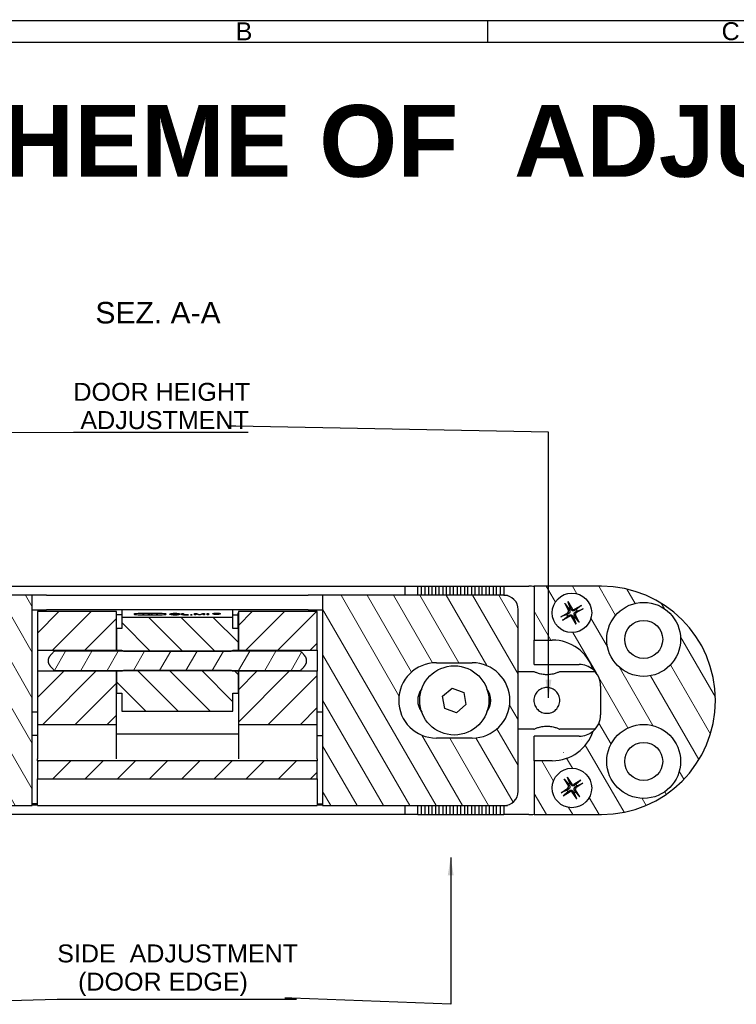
# Model space of a CAD drawing. Header units: millimetres. Extents: x 5 to 415, y 4 to 292.
# Tile 3 of 5: x 78 to 178, y 155 to 292. Entities that reach past the tile are written whole.
import ezdxf

# ---------------------------------------------------------------- set-up
doc = ezdxf.new("R2010")
doc.units = ezdxf.units.MM
for name, color, linetype, lineweight in [('Bordo (ISO)', 7, 'Continuous', 25), ('Simbolo (ISO)', 7, 'Continuous', 25), ('Tratteggio (ISO)', 7, 'Continuous', 15), ('Visibile (ISO)', 7, 'Continuous', 25)]:
    doc.layers.add(name, color=color, linetype=linetype, lineweight=lineweight)
doc.styles.add('Etichetta testo (ISO)', font='ARIAL.TTF')
doc.styles.add('Miglioranzo', font='ARIAL.TTF')
doc.dimstyles.new('Default - Metodo 1b (ISO)$7', dxfattribs={"dimtxt": 2.5, "dimasz": 2.5, "dimexe": 3.175, "dimexo": 0, "dimgap": 0.762, "dimtad": 1, "dimtoh": 1, "dimrnd": 1e-08, "dimtxsty": 'Miglioranzo', "dimcen": 0.09, "dimdle": 10, "dimclrd": 256, "dimclre": 256, "dimclrt": 256, "dimazin": 2, "dimtfac": 1.4, "dimtmove": 0, "dimatfit": 3, "dimfxl": 1, "dimtolj": 1, "dimlwd": -1, "dimlwe": -1, "dimarcsym": 0})

# ---------------------------------------------------------------- blocks, each defined once
blk = doc.blocks.new('Bordi Bordo A3')
at = {"layer": 'Bordo (ISO)'}
for p, q in [((8, 292), (415, 292)), ((143.67, 292), (143.67, 289)), ((5, 289), (415, 289))]:
    blk.add_line(p, q, dxfattribs=at)
at = {"layer": 'Bordo (ISO)', "char_height": 2.5, "width": 6.0822, "attachment_point": 5, "style": 'Miglioranzo'}
for s, insert in [('\\fArial|b0|i0;B', (109.75, 290.5)), ('C', (177.58, 290.5))]:
    blk.add_mtext(s, dxfattribs=dict(at, insert=insert))

msp = doc.modelspace()

# ---------------------------------------------------------------- hatches: boundary and pattern name
at = {"layer": 'Tratteggio (ISO)'}
h = msp.add_hatch(dxfattribs=at)
h.set_pattern_fill('ANSI31', color=256, scale=25.4, angle=75.0002, style=0)
h.set_pattern_definition([(120.0002, (0, 0), (-2.749626, -1.58751), [])])
edge = h.paths.add_edge_path()
edge.add_line((48.26, 205.7), (50.76, 205.7))
edge.add_line((50.76, 205.7), (50.76, 213.2))
edge.add_line((50.76, 213.2), (41.36, 213.2))
edge.add_ellipse((41.36, 197.3), major_axis=(0, 15.9), ratio=1, start_angle=0, end_angle=180)
edge.add_line((41.36, 181.4), (50.76, 181.4))
edge.add_line((50.76, 181.4), (50.76, 188.9))
edge.add_line((50.76, 188.9), (48.26, 188.9))
edge.add_ellipse((48.26, 194.9), major_axis=(0, -6), ratio=1, start_angle=288.2831, end_angle=360, ccw=False)
edge.add_ellipse((44.51, 195.3), major_axis=(-1.95, -2.28), ratio=1, start_angle=310.469, end_angle=360, ccw=False)
edge.add_line((41.51, 195.3), (41.51, 199.3))
edge.add_ellipse((44.51, 199.3), major_axis=(-3, 0), ratio=1, start_angle=310.469, end_angle=360, ccw=False)
edge.add_ellipse((48.26, 199.7), major_axis=(-5.7, 1.88), ratio=1, start_angle=288.2831, end_angle=360, ccw=False)
edge = h.paths.add_edge_path(flags=0)
edge.add_ellipse((35.51, 188.8), major_axis=(5.15, 0), ratio=1, start_angle=0, end_angle=360)
edge = h.paths.add_edge_path(flags=0)
edge.add_ellipse((35.51, 205.8), major_axis=(5.15, 0), ratio=1, start_angle=0, end_angle=360)
edge = h.paths.add_edge_path(flags=0)
edge.add_ellipse((45.51, 209.5), major_axis=(1.63, -2.21), ratio=1, start_angle=0, end_angle=360)
edge = h.paths.add_edge_path(flags=0)
edge.add_ellipse((45.51, 185.1), major_axis=(0, -2.75), ratio=1, start_angle=0, end_angle=360)
edge = h.paths.add_edge_path()
edge.add_line((152.71, 188.9), (150.21, 188.9))
edge.add_line((150.21, 188.9), (150.21, 181.4))
edge.add_line((150.21, 181.4), (159.56, 181.4))
edge.add_ellipse((159.56, 197.3), major_axis=(0, -15.9), ratio=1, start_angle=0, end_angle=180)
edge.add_line((159.56, 213.2), (150.21, 213.2))
edge.add_line((150.21, 213.2), (150.21, 205.7))
edge.add_line((150.21, 205.7), (152.71, 205.7))
edge.add_ellipse((152.71, 199.7), major_axis=(0, 6), ratio=1, start_angle=288.2831, end_angle=360, ccw=False)
edge.add_ellipse((156.46, 199.3), major_axis=(1.95, 2.28), ratio=1, start_angle=310.469, end_angle=360, ccw=False)
edge.add_line((159.46, 199.3), (159.46, 195.3))
edge.add_ellipse((156.46, 195.3), major_axis=(3, 0), ratio=1, start_angle=310.469, end_angle=360, ccw=False)
edge.add_ellipse((152.71, 194.9), major_axis=(5.7, -1.88), ratio=1, start_angle=288.2831, end_angle=360, ccw=False)
edge = h.paths.add_edge_path(flags=0)
edge.add_ellipse((165.46, 205.8), major_axis=(5.15, 0), ratio=1, start_angle=0, end_angle=360)
edge = h.paths.add_edge_path(flags=0)
edge.add_ellipse((165.46, 188.8), major_axis=(5.15, 0), ratio=1, start_angle=0, end_angle=360)
edge = h.paths.add_edge_path(flags=0)
edge.add_ellipse((155.46, 185.1), major_axis=(1.49, -2.31), ratio=1, start_angle=0, end_angle=360)
edge = h.paths.add_edge_path(flags=0)
edge.add_ellipse((155.46, 209.5), major_axis=(1.32, -2.41), ratio=1, start_angle=0, end_angle=360)
edge = h.paths.add_edge_path()
edge.add_line((120.71, 211.95), (120.71, 182.65))
edge.add_line((120.71, 182.65), (145.96, 182.65))
edge.add_ellipse((145.96, 184.65), major_axis=(0, -2), ratio=1, start_angle=0, end_angle=90)
edge.add_line((147.96, 184.65), (147.96, 209.95))
edge.add_ellipse((145.96, 209.95), major_axis=(2, 0), ratio=1, start_angle=0, end_angle=90)
edge.add_line((145.96, 211.95), (120.71, 211.95))
edge = h.paths.add_edge_path(flags=0)
edge.add_ellipse((141.56, 197.3), major_axis=(0, 5.25), ratio=1, start_angle=180, end_angle=360)
edge.add_line((141.56, 202.55), (136.56, 202.55))
edge.add_ellipse((136.56, 197.3), major_axis=(0, -5.25), ratio=1, start_angle=180, end_angle=360)
edge.add_line((136.56, 192.05), (141.56, 192.05))
edge = h.paths.add_edge_path()
edge.add_line((54.96, 182.65), (80.21, 182.65))
edge.add_line((80.21, 182.65), (80.21, 211.95))
edge.add_line((80.21, 211.95), (54.96, 211.95))
edge.add_ellipse((54.96, 209.95), major_axis=(0, 2), ratio=1, start_angle=0, end_angle=90)
edge.add_line((52.96, 209.95), (52.96, 184.65))
edge.add_ellipse((54.96, 184.65), major_axis=(-2, 0), ratio=1, start_angle=0, end_angle=90)
edge = h.paths.add_edge_path(flags=0)
edge.add_ellipse((64.36, 197.3), major_axis=(0, 5.25), ratio=1, start_angle=180, end_angle=360)
edge.add_line((64.36, 202.55), (59.36, 202.55))
edge.add_ellipse((59.36, 197.3), major_axis=(0, -5.25), ratio=1, start_angle=180, end_angle=360)
edge.add_line((59.36, 192.05), (64.36, 192.05))
h = msp.add_hatch(dxfattribs=at)
h.set_pattern_fill('ANSI31', color=256, scale=25.4, style=0)
h.set_pattern_definition([(45, (0, 0), (-2.245064, 2.245064), [])])
h.paths.add_polyline_path([(80.96, 204.28), (91.96, 204.28), (91.96, 207.33), (91.96, 209.67), (80.96, 209.67)])
h.paths.add_polyline_path([(91.96, 201.36), (80.96, 201.36), (80.96, 193.96), (91.96, 193.96), (91.96, 198.3)])
h.paths.add_polyline_path([(108.96, 193.96), (119.96, 193.96), (119.96, 201.36), (108.96, 201.36), (108.96, 198.3)])
h.paths.add_polyline_path([(119.96, 209.67), (108.96, 209.67), (108.96, 207.33), (108.96, 204.28), (119.96, 204.28)])
h.paths.add_polyline_path([(119.96, 186.39), (119.96, 188.9), (80.96, 188.9), (80.96, 186.39)])
h = msp.add_hatch(dxfattribs=at)
h.set_pattern_fill('ANSI31', color=256, scale=25.4, angle=90.0002, style=0)
h.set_pattern_definition([(135.0002, (0, 0), (-2.245056, -2.245072), [])])
edge = h.paths.add_edge_path()
edge.add_line((92.71, 207.33), (91.96, 207.33))
edge.add_line((91.96, 207.33), (91.96, 204.28))
edge.add_line((91.96, 204.28), (92.71, 204.28))
edge.add_spline(control_points=[(92.71, 204.28), (92.87, 204.22), (93.01, 204.16)], knot_values=[0, 0, 0, 0.032196, 0.032196, 0.032196], weights=[1, 1.00041, 1], degree=2, periodic=0)
edge.add_line((93.01, 204.16), (107.91, 204.16))
edge.add_spline(control_points=[(107.91, 204.16), (108.06, 204.22), (108.21, 204.28)], knot_values=[0, 0, 0, 0.032196, 0.032196, 0.032196], weights=[1, 1.00041, 1], degree=2, periodic=0)
edge.add_line((108.21, 204.28), (108.96, 204.28))
edge.add_line((108.96, 204.28), (108.96, 207.33))
edge.add_line((108.96, 207.33), (108.21, 207.33))
edge.add_line((108.21, 207.33), (108.21, 208.85))
edge.add_line((108.21, 208.85), (92.71, 208.85))
edge.add_line((92.71, 208.85), (92.71, 207.33))
edge = h.paths.add_edge_path()
edge.add_line((91.96, 198.3), (92.71, 198.3))
edge.add_line((92.71, 198.3), (92.71, 195.79))
edge.add_line((92.71, 195.79), (108.21, 195.79))
edge.add_line((108.21, 195.79), (108.21, 198.3))
edge.add_line((108.21, 198.3), (108.96, 198.3))
edge.add_line((108.96, 198.3), (108.96, 201.36))
edge.add_line((108.96, 201.36), (108.21, 201.36))
edge.add_spline(control_points=[(108.21, 201.36), (108.06, 201.42), (107.91, 201.47)], knot_values=[0, 0, 0, 0.032196, 0.032196, 0.032196], weights=[1, 1.00041, 1], degree=2, periodic=0)
edge.add_line((107.91, 201.47), (93.01, 201.47))
edge.add_spline(control_points=[(93.01, 201.47), (92.87, 201.42), (92.71, 201.36)], knot_values=[0, 0, 0, 0.032196, 0.032196, 0.032196], weights=[1, 1.00041, 1], degree=2, periodic=0)
edge.add_line((92.71, 201.36), (91.96, 201.36))
edge.add_line((91.96, 201.36), (91.96, 198.3))
h = msp.add_hatch(dxfattribs=at)
h.set_pattern_fill('ANSI31', color=256, scale=25.4, angle=15, style=0)
h.set_pattern_definition([(60, (0, 0), (-2.74963, 1.5875), [])])
edge = h.paths.add_edge_path()
edge.add_spline(control_points=[(82.46, 202.58), (82.59, 202.1), (83.33, 201.47)], knot_values=[0, 0, 0, 0.141514, 0.141514, 0.141514], weights=[1, 1.053583, 1], degree=2, periodic=0)
edge.add_line((83.33, 201.47), (93.01, 201.47))
edge.add_line((93.01, 201.47), (107.91, 201.47))
edge.add_line((107.91, 201.47), (117.6, 201.47))
edge.add_spline(control_points=[(117.6, 201.47), (118.33, 202.1), (118.46, 202.58)], knot_values=[0, 0, 0, 0.141514, 0.141514, 0.141514], weights=[1, 1.053583, 1], degree=2, periodic=0)
edge.add_line((118.46, 202.58), (118.46, 203.06))
edge.add_spline(control_points=[(118.46, 203.06), (118.33, 203.53), (117.6, 204.16)], knot_values=[0, 0, 0, 0.141514, 0.141514, 0.141514], weights=[1, 1.053583, 1], degree=2, periodic=0)
edge.add_line((117.6, 204.16), (107.91, 204.16))
edge.add_line((107.91, 204.16), (93.01, 204.16))
edge.add_line((93.01, 204.16), (83.33, 204.16))
edge.add_spline(control_points=[(83.33, 204.16), (82.59, 203.53), (82.46, 203.06)], knot_values=[0, 0, 0, 0.141514, 0.141514, 0.141514], weights=[1, 1.053583, 1], degree=2, periodic=0)
edge.add_line((82.46, 203.06), (82.46, 202.58))

# ---------------------------------------------------------------- linework, layer by layer
at = {"layer": 'Visibile (ISO)'}
for p, q in [((68.71, 213.2), (132.21, 213.2)), ((132.21, 213.2), (133.96, 213.2)), ((132.21, 211.95), (132.21, 213.2)), ((133.96, 213.2), (134.46, 213.2)), ((133.96, 211.95), (133.96, 213.2)), ((134.46, 213.2), (134.46, 211.95)), ((134.46, 213.2), (134.96, 213.2)), ((134.96, 213.2), (135.46, 213.2)), ((134.96, 213.2), (134.96, 211.95)), ((135.46, 213.2), (135.96, 213.2)), ((135.46, 213.2), (135.46, 211.95)), ((135.96, 211.95), (135.96, 213.2)), ((135.96, 213.2), (136.46, 213.2)), ((136.46, 213.2), (136.46, 211.95)), ((136.46, 213.2), (136.96, 213.2)), ((136.96, 213.2), (137.46, 213.2)), ((136.96, 211.95), (136.96, 213.2)), ((137.46, 213.2), (137.96, 213.2)), ((137.46, 213.2), (137.46, 211.95)), ((137.96, 213.2), (138.46, 213.2)), ((137.96, 211.95), (137.96, 213.2)), ((138.46, 213.2), (138.96, 213.2)), ((138.46, 213.2), (138.46, 211.95)), ((138.96, 213.2), (139.46, 213.2)), ((138.96, 211.95), (138.96, 213.2)), ((139.46, 213.2), (139.96, 213.2)), ((139.46, 213.2), (139.46, 211.95)), ((139.96, 213.2), (140.46, 213.2)), ((139.96, 211.95), (139.96, 213.2)), ((140.46, 213.2), (140.96, 213.2)), ((140.46, 213.2), (140.46, 211.95)), ((140.96, 213.2), (141.46, 213.2)), ((140.96, 211.95), (140.96, 213.2)), ((141.46, 213.2), (141.96, 213.2)), ((141.46, 213.2), (141.46, 211.95)), ((141.96, 213.2), (142.46, 213.2)), ((141.96, 211.95), (141.96, 213.2)), ((142.46, 213.2), (142.96, 213.2)), ((142.46, 213.2), (142.46, 211.95)), ((142.96, 213.2), (143.46, 213.2)), ((142.96, 211.95), (142.96, 213.2)), ((143.46, 213.2), (143.96, 213.2)), ((143.46, 213.2), (143.46, 211.95)), ((143.96, 213.2), (144.46, 213.2)), ((143.96, 211.95), (143.96, 213.2)), ((144.46, 213.2), (144.96, 213.2)), ((144.46, 213.2), (144.46, 211.95)), ((144.96, 213.2), (145.46, 213.2)), ((144.96, 211.95), (144.96, 213.2)), ((145.46, 213.2), (145.96, 213.2)), ((145.46, 213.2), (145.46, 211.95)), ((145.96, 213.2), (145.96, 211.95)), ((145.96, 213.2), (149.46, 213.2)), ((159.56, 213.2), (150.21, 213.2)), ((150.21, 213.2), (150.21, 205.7)), ((80.21, 211.95), (54.96, 211.95)), ((80.21, 182.65), (80.21, 211.95)), ((82.21, 211.95), (80.21, 211.95)), ((82.21, 211.95), (118.71, 211.95)), ((120.71, 211.95), (118.71, 211.95)), ((120.71, 211.95), (120.71, 182.65)), ((145.96, 211.95), (120.71, 211.95)), ((145.96, 211.95), (146.46, 211.95)), ((146.46, 211.95), (146.46, 211.88)), ((80.21, 209.9), (82.21, 209.9)), ((118.71, 209.9), (82.21, 209.9)), ((92.71, 209.9), (92.71, 208.85)), ((108.21, 208.85), (108.21, 209.9)), ((118.71, 209.9), (120.71, 209.9)), ((147.96, 184.65), (147.96, 209.95)), ((154.45, 210.82), (154.99, 209.79)), ((154.5, 210.74), (155, 210.09)), ((154.9, 211.06), (155.47, 210.06)), ((155.21, 210.21), (154.94, 210.98)), ((156.78, 210.51), (155.76, 209.97)), ((157.03, 210.06), (156.02, 209.49)), ((156.7, 210.46), (156.05, 209.96)), ((156.17, 209.74), (156.94, 210.02)), ((91.96, 209.67), (80.96, 209.67)), ((80.96, 209.67), (80.96, 204.28)), ((91.96, 204.28), (91.96, 209.67)), ((92.71, 209.23), (91.96, 209.23)), ((108.21, 208.85), (92.71, 208.85)), ((92.71, 208.85), (92.71, 207.33)), ((94.51, 209.31), (94.51, 209.27)), ((95.66, 209.31), (95.66, 209.27)), ((95.99, 209.39), (95.99, 209.38)), ((95.99, 209.23), (95.99, 209.22)), ((96.08, 209.4), (96.08, 209.39)), ((96.08, 209.24), (96.08, 209.22)), ((96.18, 209.39), (96.18, 209.38)), ((96.18, 209.23), (96.18, 209.22)), ((96.51, 209.31), (96.51, 209.27)), ((96.81, 209.31), (96.81, 209.27)), ((97.14, 209.39), (97.14, 209.38)), ((97.14, 209.23), (97.14, 209.22)), ((97.23, 209.4), (97.23, 209.39)), ((97.23, 209.24), (97.23, 209.22)), ((97.33, 209.39), (97.33, 209.38)), ((97.33, 209.23), (97.33, 209.22)), ((97.66, 209.31), (97.66, 209.27)), ((98.81, 209.31), (98.81, 209.27)), ((99.61, 209.31), (99.61, 209.24)), ((100.64, 209.31), (100.64, 209.24)), ((101.1, 209.21), (101.1, 209.41)), ((101.1, 209.41), (101.29, 209.41)), ((102.03, 209.21), (101.1, 209.21)), ((101.29, 209.41), (101.29, 209.24)), ((101.29, 209.24), (102.03, 209.24)), ((101.29, 209.24), (101.29, 209.21)), ((102.03, 209.24), (102.03, 209.21)), ((102.29, 209.21), (102.29, 209.24)), ((102.29, 209.24), (102.5, 209.24)), ((102.5, 209.21), (102.29, 209.21)), ((102.5, 209.24), (102.5, 209.21)), ((102.84, 209.21), (102.84, 209.41)), ((102.84, 209.41), (103.14, 209.41)), ((103.03, 209.21), (102.84, 209.21)), ((103.04, 209.38), (103.03, 209.38)), ((103.03, 209.38), (103.03, 209.21)), ((103.46, 209.21), (103.04, 209.38)), ((103.14, 209.41), (103.49, 209.27)), ((103.14, 209.41), (103.14, 209.34)), ((103.64, 209.21), (103.46, 209.21)), ((103.56, 209.24), (103.56, 209.24)), ((103.56, 209.24), (103.56, 209.21)), ((103.56, 209.24), (103.56, 209.21)), ((103.64, 209.27), (104, 209.41)), ((104.07, 209.38), (103.64, 209.21)), ((104, 209.41), (104.26, 209.41)), ((104, 209.41), (104, 209.35)), ((104.08, 209.38), (104.07, 209.38)), ((104.08, 209.21), (104.08, 209.38)), ((104.26, 209.21), (104.08, 209.21)), ((104.26, 209.41), (104.26, 209.21)), ((104.61, 209.21), (104.61, 209.41)), ((104.61, 209.41), (104.82, 209.41)), ((104.82, 209.21), (104.61, 209.21)), ((104.82, 209.41), (104.82, 209.21)), ((105.47, 209.36), (105.47, 209.34)), ((105.72, 209.39), (106, 209.39)), ((105.72, 209.34), (105.72, 209.39)), ((105.8, 209.34), (105.72, 209.34)), ((105.99, 209.39), (105.8, 209.39)), ((105.8, 209.39), (105.8, 209.37)), ((105.8, 209.37), (105.8, 209.36)), ((105.8, 209.37), (105.99, 209.37)), ((105.8, 209.36), (105.8, 209.34)), ((105.91, 209.36), (105.8, 209.36)), ((106.09, 209.34), (105.91, 209.36)), ((106.05, 209.38), (105.99, 209.39)), ((105.99, 209.37), (105.99, 209.35)), ((105.99, 209.37), (106.05, 209.37)), ((106, 209.39), (106.09, 209.39)), ((106, 209.39), (106, 209.38)), ((106.09, 209.37), (106.01, 209.36)), ((106.01, 209.36), (106.19, 209.34)), ((106.01, 209.36), (106.01, 209.35)), ((106.06, 209.38), (106.05, 209.38)), ((106.05, 209.37), (106.05, 209.36)), ((106.05, 209.37), (106.06, 209.37)), ((106.06, 209.37), (106.08, 209.38)), ((106.08, 209.38), (106.06, 209.38)), ((106.06, 209.37), (106.06, 209.36)), ((106.08, 209.38), (106.08, 209.36)), ((106.08, 209.38), (106.08, 209.38)), ((106.09, 209.39), (106.13, 209.39)), ((106.09, 209.39), (106.09, 209.37)), ((106.13, 209.37), (106.09, 209.37)), ((106.19, 209.34), (106.09, 209.34)), ((106.13, 209.39), (106.16, 209.38)), ((106.13, 209.39), (106.13, 209.37)), ((106.16, 209.37), (106.13, 209.37)), ((106.16, 209.38), (106.16, 209.37)), ((106.38, 209.36), (106.38, 209.34)), ((108.21, 209.23), (108.94, 209.23)), ((108.21, 207.33), (108.21, 208.85)), ((108.94, 207.33), (108.94, 209.48)), ((108.96, 209.48), (108.94, 209.48)), ((119.96, 209.67), (108.96, 209.67)), ((108.96, 209.67), (108.96, 204.28)), ((119.96, 204.28), (119.96, 209.67)), ((153.9, 208.93), (154.9, 209.5)), ((154.75, 209.25), (153.98, 208.97)), ((154.14, 208.48), (155.17, 209.02)), ((154.22, 208.53), (154.87, 209.03)), ((156.03, 207.93), (155.45, 208.94)), ((155.71, 208.79), (155.99, 208.01)), ((156.43, 208.25), (155.93, 208.9)), ((156.47, 208.18), (155.94, 209.2)), ((92.71, 207.33), (91.96, 207.33)), ((91.96, 207.33), (91.96, 204.28)), ((108.96, 207.33), (108.21, 207.33)), ((108.96, 204.28), (108.96, 207.33)), ((150.21, 205.7), (152.71, 205.7)), ((150.21, 202.3), (150.21, 205.7)), ((80.96, 204.28), (91.96, 204.28)), ((80.96, 204.28), (80.96, 201.36)), ((82.46, 203.06), (82.46, 202.58)), ((117.6, 204.16), (83.33, 204.16)), ((91.96, 204.16), (91.96, 204.28)), ((91.96, 204.28), (92.71, 204.28)), ((91.96, 204.16), (91.96, 204.28)), ((92.71, 204.28), (92.71, 204.16)), ((93.01, 204.16), (107.91, 204.16)), ((108.21, 204.28), (108.96, 204.28)), ((108.21, 204.16), (108.21, 204.28)), ((108.96, 204.28), (119.96, 204.28)), ((108.96, 204.16), (108.96, 204.28)), ((108.96, 204.28), (108.96, 204.16)), ((118.46, 202.58), (118.46, 203.06)), ((119.96, 204.28), (119.96, 201.36)), ((136.56, 202.55), (141.56, 202.55)), ((150.21, 202.3), (156.46, 202.3)), ((91.96, 201.36), (80.96, 201.36)), ((80.96, 201.36), (80.96, 193.96)), ((83.33, 201.47), (117.6, 201.47)), ((91.96, 201.36), (91.96, 201.47)), ((91.96, 201.36), (91.96, 201.47)), ((91.96, 193.96), (91.96, 201.36)), ((92.71, 201.36), (91.96, 201.36)), ((91.96, 201.36), (91.96, 198.3)), ((92.71, 201.47), (92.71, 201.36)), ((107.91, 201.47), (93.01, 201.47)), ((108.21, 201.36), (108.21, 201.47)), ((108.96, 201.36), (108.21, 201.36)), ((108.96, 201.36), (108.96, 201.47)), ((108.96, 201.47), (108.96, 201.36)), ((119.96, 201.36), (108.96, 201.36)), ((108.96, 201.36), (108.96, 193.96)), ((108.96, 198.3), (108.96, 201.36)), ((119.96, 193.96), (119.96, 201.36)), ((150.16, 201.3), (147.96, 201.3)), ((158.7, 201.3), (153.76, 201.3)), ((137.43, 197.87), (138.74, 199)), ((138.74, 199), (140.38, 198.42)), ((159.46, 199.3), (159.46, 195.3)), ((91.96, 198.3), (92.71, 198.3)), ((92.71, 198.3), (92.71, 195.79)), ((108.21, 195.79), (108.21, 198.3)), ((108.21, 198.3), (108.96, 198.3)), ((134.46, 198.83), (134.46, 198.74)), ((137.75, 196.17), (137.43, 197.87)), ((140.38, 198.42), (140.69, 196.72)), ((143.96, 196.3), (143.96, 198.3)), ((139.38, 195.59), (137.75, 196.17)), ((140.69, 196.72), (139.38, 195.59)), ((80.21, 195.7), (80.96, 195.7)), ((92.71, 195.79), (108.21, 195.79)), ((119.96, 195.7), (120.71, 195.7)), ((134.46, 195.86), (134.46, 195.76)), ((80.96, 193.96), (91.96, 193.96)), ((80.96, 193.96), (80.96, 189.17)), ((91.96, 189.17), (91.96, 193.96)), ((108.96, 193.96), (119.96, 193.96)), ((108.96, 193.96), (108.96, 189.17)), ((119.96, 189.17), (119.96, 193.96)), ((80.96, 192.4), (80.21, 192.4)), ((91.96, 192.65), (108.96, 192.65)), ((119.96, 192.4), (120.71, 192.4)), ((141.56, 192.05), (136.56, 192.05)), ((150.16, 193.3), (147.96, 193.3)), ((150.21, 188.9), (150.21, 192.3)), ((156.46, 192.3), (150.21, 192.3)), ((158.7, 193.3), (153.76, 193.3)), ((80.96, 188.9), (80.96, 189.17)), ((119.96, 188.9), (80.96, 188.9)), ((80.96, 188.9), (80.96, 186.39)), ((119.96, 189.17), (119.96, 188.9)), ((119.96, 186.39), (119.96, 188.9)), ((152.71, 188.9), (150.21, 188.9)), ((150.21, 188.9), (150.21, 181.4)), ((154.79, 186.62), (155.43, 185.65)), ((155.16, 185.79), (154.83, 186.54)), ((80.96, 186.39), (119.96, 186.39)), ((80.96, 182.65), (80.96, 186.39)), ((119.96, 186.39), (119.96, 182.65)), ((154.36, 186.34), (154.97, 185.36)), ((154.41, 186.27), (154.96, 185.65)), ((156.71, 186.2), (155.72, 185.59)), ((156.63, 186.14), (156.02, 185.6)), ((156.98, 185.77), (156.02, 185.13)), ((156.15, 185.39), (156.9, 185.72)), ((153.94, 184.42), (154.9, 185.07)), ((154.77, 184.8), (154.02, 184.47)), ((154.22, 183.99), (155.2, 184.6)), ((154.29, 184.05), (154.9, 184.59)), ((156.14, 183.58), (155.49, 184.54)), ((155.76, 184.4), (156.09, 183.65)), ((156.56, 183.85), (155.96, 184.84)), ((156.51, 183.93), (155.97, 184.54)), ((54.96, 182.65), (80.21, 182.65)), ((80.96, 182.9), (80.21, 182.9)), ((80.96, 182.7), (80.21, 182.7)), ((80.96, 182.65), (119.96, 182.65)), ((119.96, 182.9), (120.71, 182.9)), ((120.69, 182.7), (119.96, 182.7)), ((120.69, 182.9), (120.69, 182.7)), ((120.71, 182.65), (145.96, 182.65)), ((132.21, 181.4), (132.21, 182.65)), ((133.96, 181.4), (133.96, 182.65)), ((134.46, 182.65), (134.46, 181.4)), ((134.96, 182.65), (134.96, 181.4)), ((135.46, 182.65), (135.46, 181.4)), ((135.96, 181.4), (135.96, 182.65)), ((136.46, 182.65), (136.46, 181.4)), ((136.96, 181.4), (136.96, 182.65)), ((137.46, 182.65), (137.46, 181.4)), ((137.96, 181.4), (137.96, 182.65)), ((138.46, 182.65), (138.46, 181.4)), ((138.96, 181.4), (138.96, 182.65)), ((139.46, 182.65), (139.46, 181.4)), ((139.96, 181.4), (139.96, 182.65)), ((140.46, 182.65), (140.46, 181.4)), ((140.96, 181.4), (140.96, 182.65)), ((141.46, 182.65), (141.46, 181.4)), ((141.96, 181.4), (141.96, 182.65)), ((142.46, 182.65), (142.46, 181.4)), ((142.96, 181.4), (142.96, 182.65)), ((143.46, 182.65), (143.46, 181.4)), ((143.96, 181.4), (143.96, 182.65)), ((144.46, 182.65), (144.46, 181.4)), ((144.96, 181.4), (144.96, 182.65)), ((145.46, 182.65), (145.46, 181.4)), ((145.96, 182.65), (146.46, 182.65)), ((145.96, 182.65), (145.96, 181.4)), ((146.46, 182.71), (146.46, 182.65)), ((132.21, 181.4), (68.71, 181.4)), ((133.96, 181.4), (132.21, 181.4)), ((133.96, 181.4), (134.46, 181.4)), ((134.46, 181.4), (134.96, 181.4)), ((134.96, 181.4), (135.46, 181.4)), ((135.46, 181.4), (135.96, 181.4)), ((135.96, 181.4), (136.46, 181.4)), ((136.46, 181.4), (136.96, 181.4)), ((136.96, 181.4), (137.46, 181.4)), ((137.46, 181.4), (137.96, 181.4)), ((137.96, 181.4), (138.46, 181.4)), ((138.46, 181.4), (138.96, 181.4)), ((138.96, 181.4), (139.46, 181.4)), ((139.46, 181.4), (139.96, 181.4)), ((139.96, 181.4), (140.46, 181.4)), ((140.46, 181.4), (140.96, 181.4)), ((140.96, 181.4), (141.46, 181.4)), ((141.46, 181.4), (141.96, 181.4)), ((141.96, 181.4), (142.46, 181.4)), ((142.46, 181.4), (142.96, 181.4)), ((142.96, 181.4), (143.46, 181.4)), ((143.46, 181.4), (143.96, 181.4)), ((143.96, 181.4), (144.46, 181.4)), ((144.46, 181.4), (144.96, 181.4)), ((144.96, 181.4), (145.46, 181.4)), ((145.46, 181.4), (145.96, 181.4)), ((149.46, 181.4), (145.96, 181.4)), ((150.21, 181.4), (159.56, 181.4))]:
    msp.add_line(p, q, dxfattribs=at)
for centre, radius in [((155.46, 209.5), 2.75), ((165.46, 205.8), 5.15), ((165.46, 205.8), 2.65), ((139.06, 197.3), 4.82), ((165.46, 188.8), 5.15), ((165.46, 188.8), 2.65), ((155.46, 185.1), 2.75)]:
    msp.add_circle(centre, radius, dxfattribs=at)
for centre, radius, start, end in [((149.46, 205.2), 8, 84.6206, 90), ((159.56, 197.3), 15.9, 270, 90), ((145.96, 209.95), 2, 0, 90), ((155.46, 209.5), 0.752, 109.2843, 128.0686), ((155.66, 210.16), 0.215, 209.8087, 297.5442), ((155.46, 209.5), 0.752, 19.2843, 38.0686), ((155.46, 209.5), 0.752, 199.2843, 218.0686), ((154.79, 209.69), 0.215, 299.8087, 27.5442), ((155.27, 208.83), 0.215, 29.8087, 117.5442), ((155.46, 209.5), 0.752, 289.2843, 308.0686), ((156.13, 209.3), 0.215, 119.8087, 207.5442), ((152.71, 199.7), 6, 18.2831, 90), ((136.56, 197.3), 5.25, 90, 270), ((141.56, 197.3), 5.25, 270, 90), ((156.46, 199.3), 3, 49.531, 90), ((156.46, 199.3), 3, 0, 49.531), ((136.56, 197.3), 2.6, 141.8446, 218.1554), ((141.56, 197.3), 2.6, 321.8446, 38.1554), ((156.46, 195.3), 3, 310.469, 0), ((152.71, 194.9), 6, 270, 341.7169), ((156.46, 195.3), 3, 270, 310.469), ((154.78, 185.24), 0.215, 303.8259, 31.5614), ((155.46, 185.1), 0.752, 113.3015, 132.0859), ((155.61, 185.77), 0.215, 213.8259, 301.5614), ((155.46, 185.1), 0.752, 23.3015, 42.0859), ((145.96, 184.65), 2, 270, 0), ((155.46, 185.1), 0.752, 203.3015, 222.0859), ((155.31, 184.42), 0.215, 33.8259, 121.5614), ((155.46, 185.1), 0.752, 293.3015, 312.0859), ((156.14, 184.95), 0.215, 123.8259, 211.5614), ((149.46, 189.4), 8, 270, 275.3794)]:
    msp.add_arc(centre, radius, start, end, dxfattribs=at)
for centre, major_axis, start_param, end_param in [((95.51, 209.31), (-1.1, 0), 4.162342, 8.404029), ((95.51, 209.31), (-1, 0), 4.207517, 8.358854), ((96.66, 209.31), (-1.1, 0), 5.363074, 7.203297), ((96.66, 209.31), (-1, 0), 5.324993, 7.241377), ((96.66, 209.31), (1.1, 0), 1.020749, 2.120843), ((95.51, 209.31), (1, 0), 5.324993, 7.241377), ((96.66, 209.31), (-1.1, 0), 1.020749, 2.120843), ((96.66, 209.31), (-1, 0), 4.207517, 5.217261), ((95.51, 209.31), (1.1, 0), 5.363074, 7.203297), ((96.66, 209.31), (1, 0), 4.207517, 5.217261), ((97.81, 209.31), (-1.1, 0), 5.363074, 7.203297), ((97.81, 209.31), (-1, 0), 5.324993, 7.241377), ((97.81, 209.31), (1.1, 0), 4.162342, 8.404029), ((96.66, 209.31), (1, 0), 5.324993, 7.241377), ((97.81, 209.31), (1, 0), 4.207517, 8.358854), ((96.66, 209.31), (1.1, 0), 5.363074, 7.203297)]:
    msp.add_ellipse(centre, major_axis=major_axis, ratio=0.091391, start_param=start_param, end_param=end_param, dxfattribs=at)
for points, knots in [([(154.5, 210.74), (154.49, 210.74), (154.49, 210.75), (154.48, 210.76), (154.47, 210.77), (154.46, 210.79), (154.46, 210.8), (154.45, 210.82)], [0.03495487, 0.03495487, 0.03495487, 0.03495487, 0.03801973, 0.03801973, 0.04181436, 0.04181436, 0.04566018, 0.04566018, 0.04566018, 0.04566018]), ([(154.9, 211.06), (154.9, 211.05), (154.91, 211.04), (154.92, 211.01), (154.93, 211), (154.93, 210.99), (154.93, 210.98), (154.94, 210.98)], [0.0153115, 0.0153115, 0.0153115, 0.0153115, 0.01915732, 0.01915732, 0.02295195, 0.02295195, 0.02601681, 0.02601681, 0.02601681, 0.02601681]), ([(155.13, 209.86), (155.15, 209.83), (155.16, 209.79), (155.18, 209.73), (155.18, 209.7), (155.18, 209.64), (155.17, 209.61), (155.16, 209.56), (155.14, 209.53), (155.11, 209.48), (155.1, 209.46), (155.05, 209.41), (155.02, 209.38), (154.98, 209.37)], [0.16722794, 0.16722794, 0.16722794, 0.16722794, 0.17980141, 0.17980141, 0.1882428, 0.1882428, 0.19668418, 0.19668418, 0.20512557, 0.20512557, 0.21356695, 0.21356695, 0.22614043, 0.22614043, 0.22614043, 0.22614043]), ([(155.83, 209.83), (155.8, 209.81), (155.76, 209.79), (155.69, 209.78), (155.66, 209.78), (155.61, 209.78), (155.58, 209.79), (155.52, 209.8), (155.49, 209.81), (155.44, 209.84), (155.42, 209.86), (155.37, 209.91), (155.35, 209.94), (155.33, 209.98)], [0.16722794, 0.16722794, 0.16722794, 0.16722794, 0.17980141, 0.17980141, 0.1882428, 0.1882428, 0.19668418, 0.19668418, 0.20512557, 0.20512557, 0.21356695, 0.21356695, 0.22614043, 0.22614043, 0.22614043, 0.22614043]), ([(156.7, 210.46), (156.71, 210.46), (156.71, 210.47), (156.73, 210.48), (156.74, 210.48), (156.76, 210.49), (156.77, 210.5), (156.78, 210.51)], [0.03495487, 0.03495487, 0.03495487, 0.03495487, 0.03801973, 0.03801973, 0.04181436, 0.04181436, 0.04566018, 0.04566018, 0.04566018, 0.04566018]), ([(157.03, 210.06), (157.01, 210.06), (157, 210.05), (156.98, 210.04), (156.97, 210.03), (156.95, 210.02), (156.95, 210.02), (156.94, 210.02)], [0.0153115, 0.0153115, 0.0153115, 0.0153115, 0.01915732, 0.01915732, 0.02295195, 0.02295195, 0.02601681, 0.02601681, 0.02601681, 0.02601681]), ([(153.9, 208.93), (153.91, 208.94), (153.92, 208.94), (153.94, 208.95), (153.95, 208.96), (153.97, 208.97), (153.98, 208.97), (153.98, 208.97)], [0.0153115, 0.0153115, 0.0153115, 0.0153115, 0.01915732, 0.01915732, 0.02295195, 0.02295195, 0.02601681, 0.02601681, 0.02601681, 0.02601681]), ([(154.22, 208.53), (154.22, 208.53), (154.21, 208.52), (154.2, 208.52), (154.19, 208.51), (154.17, 208.5), (154.15, 208.49), (154.14, 208.48)], [0.03495487, 0.03495487, 0.03495487, 0.03495487, 0.03801973, 0.03801973, 0.04181436, 0.04181436, 0.04566018, 0.04566018, 0.04566018, 0.04566018]), ([(155.09, 209.16), (155.13, 209.18), (155.17, 209.2), (155.23, 209.21), (155.26, 209.21), (155.32, 209.21), (155.35, 209.21), (155.4, 209.19), (155.43, 209.18), (155.48, 209.15), (155.5, 209.13), (155.55, 209.09), (155.57, 209.05), (155.59, 209.02)], [0.16722794, 0.16722794, 0.16722794, 0.16722794, 0.17980141, 0.17980141, 0.1882428, 0.1882428, 0.19668418, 0.19668418, 0.20512557, 0.20512557, 0.21356695, 0.21356695, 0.22614043, 0.22614043, 0.22614043, 0.22614043]), ([(155.8, 209.13), (155.78, 209.16), (155.76, 209.2), (155.75, 209.26), (155.74, 209.29), (155.75, 209.35), (155.75, 209.38), (155.77, 209.44), (155.78, 209.46), (155.81, 209.51), (155.83, 209.54), (155.87, 209.58), (155.91, 209.61), (155.94, 209.63)], [0.16722794, 0.16722794, 0.16722794, 0.16722794, 0.17980141, 0.17980141, 0.1882428, 0.1882428, 0.19668418, 0.19668418, 0.20512557, 0.20512557, 0.21356695, 0.21356695, 0.22614043, 0.22614043, 0.22614043, 0.22614043]), ([(156.03, 207.93), (156.02, 207.94), (156.01, 207.96), (156, 207.98), (156, 207.99), (155.99, 208), (155.99, 208.01), (155.99, 208.01)], [0.0153115, 0.0153115, 0.0153115, 0.0153115, 0.01915732, 0.01915732, 0.02295195, 0.02295195, 0.02601681, 0.02601681, 0.02601681, 0.02601681]), ([(156.43, 208.25), (156.43, 208.25), (156.43, 208.25), (156.44, 208.23), (156.45, 208.22), (156.46, 208.2), (156.47, 208.19), (156.47, 208.18)], [0.03495487, 0.03495487, 0.03495487, 0.03495487, 0.03801973, 0.03801973, 0.04181436, 0.04181436, 0.04566018, 0.04566018, 0.04566018, 0.04566018]), ([(153.76, 201.3), (153.76, 201.3), (153.71, 201.27), (153.53, 201.2), (153.39, 201.14), (153.08, 201.03), (152.88, 200.98), (152.43, 200.89), (152.19, 200.87), (151.73, 200.87), (151.49, 200.89), (151.05, 200.98), (150.85, 201.03), (150.53, 201.14), (150.39, 201.2), (150.21, 201.27), (150.16, 201.3), (150.16, 201.3)], [0.2755816, 0.2755816, 0.2755816, 0.2755816, 0.3444186, 0.3444186, 0.4132555, 0.4132555, 0.4822094, 0.4822094, 0.5511633, 0.5511633, 0.6201171, 0.6201171, 0.689071, 0.689071, 0.757908, 0.757908, 0.8267449, 0.8267449, 0.8267449, 0.8267449]), ([(151.96, 199.1), (152.19, 199.1), (152.43, 199.05), (152.88, 198.86), (153.08, 198.73), (153.39, 198.41), (153.53, 198.21), (153.71, 197.77), (153.76, 197.53), (153.76, 197.07), (153.71, 196.82), (153.53, 196.38), (153.39, 196.18), (153.08, 195.86), (152.88, 195.73), (152.43, 195.54), (152.19, 195.5), (151.73, 195.5), (151.49, 195.54), (151.05, 195.73), (150.85, 195.86), (150.53, 196.18), (150.39, 196.38), (150.21, 196.82), (150.16, 197.07), (150.16, 197.53), (150.21, 197.77), (150.39, 198.21), (150.53, 198.41), (150.85, 198.73), (151.05, 198.86), (151.49, 199.05), (151.73, 199.1), (151.96, 199.1)], [0, 0, 0, 0, 0.068954, 0.068954, 0.137908, 0.137908, 0.206745, 0.206745, 0.275582, 0.275582, 0.344419, 0.344419, 0.413255, 0.413255, 0.482209, 0.482209, 0.551163, 0.551163, 0.620117, 0.620117, 0.689071, 0.689071, 0.757908, 0.757908, 0.826745, 0.826745, 0.895582, 0.895582, 0.964419, 0.964419, 1.033373, 1.033373, 1.102327, 1.102327, 1.102327, 1.102327]), ([(150.16, 193.3), (150.16, 193.3), (150.21, 193.32), (150.39, 193.4), (150.53, 193.45), (150.85, 193.56), (151.05, 193.61), (151.49, 193.7), (151.73, 193.72), (152.19, 193.72), (152.43, 193.7), (152.88, 193.61), (153.08, 193.56), (153.39, 193.45), (153.53, 193.4), (153.71, 193.32), (153.76, 193.3), (153.76, 193.3)], [0.2755816, 0.2755816, 0.2755816, 0.2755816, 0.3444186, 0.3444186, 0.4132555, 0.4132555, 0.4822094, 0.4822094, 0.5511633, 0.5511633, 0.6201171, 0.6201171, 0.689071, 0.689071, 0.757908, 0.757908, 0.8267449, 0.8267449, 0.8267449, 0.8267449]), ([(154.79, 186.62), (154.79, 186.61), (154.8, 186.59), (154.81, 186.57), (154.82, 186.56), (154.83, 186.55), (154.83, 186.54), (154.83, 186.54)], [0.0153115, 0.0153115, 0.0153115, 0.0153115, 0.01915732, 0.01915732, 0.02295195, 0.02295195, 0.02601681, 0.02601681, 0.02601681, 0.02601681]), ([(154.41, 186.27), (154.41, 186.27), (154.4, 186.28), (154.4, 186.29), (154.39, 186.3), (154.37, 186.32), (154.37, 186.33), (154.36, 186.34)], [0.03495487, 0.03495487, 0.03495487, 0.03495487, 0.03801973, 0.03801973, 0.04181436, 0.04181436, 0.04566018, 0.04566018, 0.04566018, 0.04566018]), ([(155.1, 185.44), (155.12, 185.41), (155.14, 185.37), (155.16, 185.31), (155.16, 185.28), (155.17, 185.22), (155.16, 185.19), (155.15, 185.13), (155.14, 185.11), (155.12, 185.05), (155.1, 185.03), (155.06, 184.98), (155.03, 184.95), (154.99, 184.93)], [0.16722794, 0.16722794, 0.16722794, 0.16722794, 0.17980141, 0.17980141, 0.1882428, 0.1882428, 0.19668418, 0.19668418, 0.20512557, 0.20512557, 0.21356695, 0.21356695, 0.22614043, 0.22614043, 0.22614043, 0.22614043]), ([(155.81, 185.45), (155.77, 185.43), (155.73, 185.41), (155.67, 185.4), (155.64, 185.39), (155.59, 185.39), (155.56, 185.39), (155.5, 185.41), (155.47, 185.42), (155.42, 185.44), (155.4, 185.46), (155.35, 185.5), (155.32, 185.53), (155.3, 185.57)], [0.16722794, 0.16722794, 0.16722794, 0.16722794, 0.17980141, 0.17980141, 0.1882428, 0.1882428, 0.19668418, 0.19668418, 0.20512557, 0.20512557, 0.21356695, 0.21356695, 0.22614043, 0.22614043, 0.22614043, 0.22614043]), ([(155.82, 184.75), (155.8, 184.78), (155.78, 184.82), (155.76, 184.88), (155.76, 184.91), (155.76, 184.97), (155.76, 185), (155.77, 185.06), (155.78, 185.09), (155.81, 185.14), (155.82, 185.16), (155.86, 185.21), (155.9, 185.24), (155.93, 185.26)], [0.16722794, 0.16722794, 0.16722794, 0.16722794, 0.17980141, 0.17980141, 0.1882428, 0.1882428, 0.19668418, 0.19668418, 0.20512557, 0.20512557, 0.21356695, 0.21356695, 0.22614043, 0.22614043, 0.22614043, 0.22614043]), ([(156.63, 186.14), (156.64, 186.15), (156.64, 186.15), (156.65, 186.16), (156.66, 186.17), (156.68, 186.18), (156.7, 186.19), (156.71, 186.2)], [0.03495487, 0.03495487, 0.03495487, 0.03495487, 0.03801973, 0.03801973, 0.04181436, 0.04181436, 0.04566018, 0.04566018, 0.04566018, 0.04566018]), ([(156.98, 185.77), (156.97, 185.76), (156.96, 185.75), (156.94, 185.74), (156.93, 185.74), (156.91, 185.73), (156.91, 185.72), (156.9, 185.72)], [0.0153115, 0.0153115, 0.0153115, 0.0153115, 0.01915732, 0.01915732, 0.02295195, 0.02295195, 0.02601681, 0.02601681, 0.02601681, 0.02601681]), ([(153.94, 184.42), (153.95, 184.43), (153.96, 184.44), (153.98, 184.45), (154, 184.46), (154.01, 184.46), (154.02, 184.47), (154.02, 184.47)], [0.0153115, 0.0153115, 0.0153115, 0.0153115, 0.01915732, 0.01915732, 0.02295195, 0.02295195, 0.02601681, 0.02601681, 0.02601681, 0.02601681]), ([(154.29, 184.05), (154.29, 184.04), (154.28, 184.04), (154.27, 184.03), (154.26, 184.02), (154.24, 184.01), (154.23, 184), (154.22, 183.99)], [0.03495487, 0.03495487, 0.03495487, 0.03495487, 0.03801973, 0.03801973, 0.04181436, 0.04181436, 0.04566018, 0.04566018, 0.04566018, 0.04566018]), ([(155.12, 184.74), (155.15, 184.76), (155.19, 184.78), (155.25, 184.79), (155.28, 184.8), (155.34, 184.8), (155.37, 184.8), (155.42, 184.79), (155.45, 184.78), (155.5, 184.75), (155.53, 184.73), (155.58, 184.69), (155.6, 184.66), (155.62, 184.63)], [0.16722794, 0.16722794, 0.16722794, 0.16722794, 0.17980141, 0.17980141, 0.1882428, 0.1882428, 0.19668418, 0.19668418, 0.20512557, 0.20512557, 0.21356695, 0.21356695, 0.22614043, 0.22614043, 0.22614043, 0.22614043]), ([(156.51, 183.93), (156.51, 183.92), (156.52, 183.92), (156.53, 183.9), (156.53, 183.89), (156.55, 183.87), (156.56, 183.86), (156.56, 183.85)], [0.03495487, 0.03495487, 0.03495487, 0.03495487, 0.03801973, 0.03801973, 0.04181436, 0.04181436, 0.04566018, 0.04566018, 0.04566018, 0.04566018]), ([(156.14, 183.58), (156.13, 183.59), (156.12, 183.6), (156.11, 183.62), (156.1, 183.63), (156.09, 183.64), (156.09, 183.65), (156.09, 183.65)], [0.0153115, 0.0153115, 0.0153115, 0.0153115, 0.01915732, 0.01915732, 0.02295195, 0.02295195, 0.02601681, 0.02601681, 0.02601681, 0.02601681])]:
    msp.add_open_spline(points, degree=3, knots=knots, dxfattribs=at)
for points, weights in [([(155, 210.09), (155.08, 209.95), (155.13, 209.86)], [1, 1.22198309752, 1.42828100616]), ([(155.33, 209.98), (155.28, 210.07), (155.21, 210.21)], [1.42828100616, 1.22198309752, 1]), ([(156.05, 209.96), (155.92, 209.88), (155.83, 209.83)], [1, 1.22198309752, 1.42828100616]), ([(154.98, 209.37), (154.89, 209.32), (154.75, 209.25)], [1.42828100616, 1.22198309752, 1]), ([(154.87, 209.03), (155, 209.11), (155.09, 209.16)], [1, 1.22198309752, 1.42828100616]), ([(155.59, 209.02), (155.64, 208.92), (155.71, 208.79)], [1.42828100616, 1.22198309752, 1]), ([(155.93, 208.9), (155.85, 209.04), (155.8, 209.13)], [1, 1.22198309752, 1.42828100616]), ([(155.94, 209.63), (156.03, 209.67), (156.17, 209.74)], [1.42828100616, 1.22198309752, 1]), ([(83.33, 204.16), (82.59, 203.53), (82.46, 203.06)], [1, 1.05358347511, 1]), ([(92.71, 204.28), (92.87, 204.22), (93.01, 204.16)], [1, 1.0004103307, 1]), ([(107.91, 204.16), (108.06, 204.22), (108.21, 204.28)], [1, 1.0004103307, 1]), ([(118.46, 203.06), (118.33, 203.53), (117.6, 204.16)], [1, 1.05358347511, 1]), ([(82.46, 202.58), (82.59, 202.1), (83.33, 201.47)], [1, 1.05358347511, 1]), ([(117.6, 201.47), (118.33, 202.1), (118.46, 202.58)], [1, 1.05358347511, 1]), ([(93.01, 201.47), (92.87, 201.42), (92.71, 201.36)], [1, 1.0004103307, 1]), ([(108.21, 201.36), (108.06, 201.42), (107.91, 201.47)], [1, 1.0004103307, 1]), ([(154.96, 185.65), (155.04, 185.53), (155.1, 185.44)], [1, 1.22198309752, 1.42828100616]), ([(155.3, 185.57), (155.24, 185.65), (155.16, 185.79)], [1.42828100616, 1.22198309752, 1]), ([(156.02, 185.6), (155.89, 185.51), (155.81, 185.45)], [1, 1.22198309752, 1.42828100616]), ([(155.93, 185.26), (156.02, 185.31), (156.15, 185.39)], [1.42828100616, 1.22198309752, 1]), ([(154.99, 184.93), (154.9, 184.88), (154.77, 184.8)], [1.42828100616, 1.22198309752, 1]), ([(154.9, 184.59), (155.03, 184.68), (155.12, 184.74)], [1, 1.22198309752, 1.42828100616]), ([(155.62, 184.63), (155.68, 184.54), (155.76, 184.4)], [1.42828100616, 1.22198309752, 1]), ([(155.97, 184.54), (155.88, 184.67), (155.82, 184.75)], [1, 1.22198309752, 1.42828100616])]:
    msp.add_rational_spline(points, weights, degree=2, dxfattribs=at)
for points in [[(99.41, 209.31), (99.41, 209.36), (99.81, 209.42), (100.13, 209.42)], [(100.13, 209.21), (99.8, 209.21), (99.41, 209.27), (99.41, 209.31)], [(100.13, 209.39), (99.9, 209.39), (99.61, 209.35), (99.61, 209.31)], [(99.61, 209.31), (99.61, 209.28), (99.9, 209.23), (100.13, 209.23)], [(100.13, 209.42), (100.44, 209.42), (100.84, 209.36), (100.84, 209.31)], [(100.64, 209.31), (100.64, 209.35), (100.35, 209.39), (100.13, 209.39)], [(100.84, 209.31), (100.84, 209.27), (100.44, 209.21), (100.13, 209.21)], [(100.13, 209.23), (100.35, 209.23), (100.64, 209.27), (100.64, 209.31)], [(103.49, 209.27), (103.55, 209.25), (103.56, 209.24)], [(103.56, 209.24), (103.59, 209.25), (103.64, 209.27)], [(105.38, 209.36), (105.38, 209.39), (105.69, 209.41), (105.93, 209.41)], [(105.93, 209.31), (105.69, 209.31), (105.38, 209.34), (105.38, 209.36)], [(105.93, 209.41), (105.73, 209.41), (105.47, 209.38), (105.47, 209.36)], [(105.47, 209.36), (105.47, 209.35), (105.73, 209.32), (105.93, 209.32)], [(106.38, 209.36), (106.38, 209.38), (106.12, 209.41), (105.93, 209.41)], [(105.93, 209.41), (106.16, 209.41), (106.46, 209.39), (106.46, 209.36)], [(105.93, 209.32), (106.12, 209.32), (106.38, 209.35), (106.38, 209.36)], [(106.46, 209.36), (106.46, 209.34), (106.16, 209.31), (105.93, 209.31)]]:
    msp.add_open_spline(points, degree=2, dxfattribs=at)

# ---------------------------------------------------------------- block references
msp.add_blockref('Bordi Bordo A3', (0, 0))

# ---------------------------------------------------------------- texts
at = {"layer": 'Simbolo (ISO)', "insert": (56.59, 280.23), "char_height": 10, "width": 319.8399, "attachment_point": 1, "style": 'Miglioranzo'}
msp.add_mtext('{\\fArial|b1|i0;\\H10.0000;SCHEME OF  ADJUSTMENT FOR REI SM HINGE}', dxfattribs=at)
at = {"layer": 'Simbolo (ISO)', "insert": (89.03, 249.76), "char_height": 3, "attachment_point": 7, "line_spacing_factor": 1.814477, "style": 'Etichetta testo (ISO)'}
msp.add_mtext('SEZ. A-A', dxfattribs=at)
at = {"layer": 'Simbolo (ISO)', "char_height": 2.5, "attachment_point": 7, "line_spacing_factor": 0.944221, "style": 'Miglioranzo'}
for s, insert, width in [('{DOOR HEIGHT\\P ADJUSTMENT}', (85.97, 235.06), 24.6475), ('{SIDE  ADJUSTMENT\\P   (DOOR EDGE)}', (83.71, 156.12), 33.5785)]:
    msp.add_mtext(s, dxfattribs=dict(at, insert=insert, width=width))
at = {"layer": 'Simbolo (ISO)', "char_height": 2.5, "attachment_point": 9, "style": 'Miglioranzo'}
for insert in [(108.59, 235.91), (116.4, 156.22)]:
    msp.add_mtext('{ }', dxfattribs=dict(at, insert=insert))

# ---------------------------------------------------------------- leaders
at = {"layer": 'Simbolo (ISO)', "annotation_type": 0, "has_hookline": 1}
for points, hookline_direction, text_width in [([(48.73, 198.11), (48.73, 234.6), (85.97, 234.64)], 0, 24.38), ([(152.19, 197.67), (152.19, 234.66), (108.59, 235.49)], 1, 0.97), ([(60.75, 176.51), (60.75, 154.97), (83.71, 155.7)], 0, 33.34), ([(138.56, 175.43), (138.56, 154.97), (116.4, 155.8)], 1, 0.97)]:
    msp.add_leader(points, dimstyle='Default - Metodo 1b (ISO)$7', override={"dimgap": 0, "dimtad": 1}, dxfattribs=dict(at, hookline_direction=hookline_direction, text_width=text_width))

doc.saveas('drawing.dxf')
